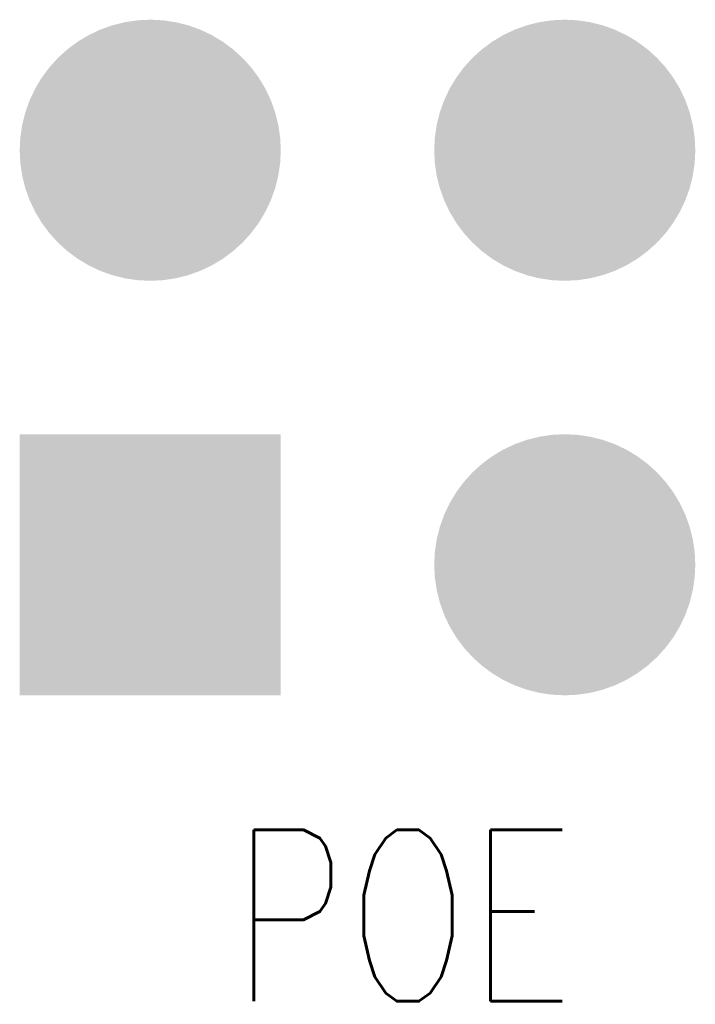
# Model space of a CAD drawing. Extents: x -14 to 157, y -7 to 92.
# Tile 112 of 129: x 56 to 60, y 39 to 45. Entities that reach past the tile are written whole.
import ezdxf

# ---------------------------------------------------------------- set-up
doc = ezdxf.new("R2010")
doc.units = 0
for name, color, linetype in [('DRIL_PLTE_THRU_01', 3, 'CONTINUOUS'), ('DRIL_PLTE_THRU_02', 171, 'CONTINUOUS'), ('DRIL_PLTE_THRU_03', 222, 'CONTINUOUS'), ('DRIL_PLTE_THRU_04', 2, 'CONTINUOUS'), ('DRIL_SYMBOL', 254, 'CONTINUOUS'), ('PADS_BOT', 56, 'CONTINUOUS'), ('PADS_INNER', 96, 'CONTINUOUS'), ('PADS_TOP', 96, 'CONTINUOUS'), ('PADS_XR_121', 210, 'CONTINUOUS'), ('PADS_XR_122', 16, 'CONTINUOUS'), ('PADS_XR_123', 3, 'CONTINUOUS'), ('PADS_XR_128', 16, 'CONTINUOUS'), ('TEXT_126', 254, 'CONTINUOUS')]:
    doc.layers.add(name, color=color, linetype=linetype)
doc.styles.add('W0$15', font='simplex', dxfattribs={"width": 0.75})

# ---------------------------------------------------------------- blocks, each defined once
blk = doc.blocks.new('DRIL_SYMBOL_0$889')
at = {"layer": 'DRIL_SYMBOL', "const_width": 0.0508}
for points in [[(0, -0.254), (0, 0.254)], [(-0.254, 0), (0.254, 0)]]:
    blk.add_lwpolyline(points, dxfattribs=at)
blk = doc.blocks.new('DRIL_HOLE_0$889')
at = {"const_width": 0.4445}
blk.add_lwpolyline([(-0.22225, 0, 1), (0.22225, 0, 1)], format="xyb", close=True, dxfattribs=at)
blk.add_blockref('DRIL_SYMBOL_0$889', (0, 0))
blk = doc.blocks.new('PAD_78')
at = {"const_width": 0.635}
blk.add_lwpolyline([(0, -0.3175, 1), (0, 0.3175, 1)], format="xyb", close=True, dxfattribs=at)
blk = doc.blocks.new('PAD_18')
at = {"const_width": 0.8}
blk.add_lwpolyline([(0, -0.4, 1), (0, 0.4, 1)], format="xyb", close=True, dxfattribs=at)
blk = doc.blocks.new('STK_TOP_54')
at = {"layer": 'DRIL_PLTE_THRU_01'}
blk.add_blockref('DRIL_HOLE_0$889', (0, 0), dxfattribs=at)
at = {"layer": 'DRIL_PLTE_THRU_02'}
blk.add_blockref('DRIL_HOLE_0$889', (0, 0), dxfattribs=at)
at = {"layer": 'DRIL_PLTE_THRU_03'}
blk.add_blockref('DRIL_HOLE_0$889', (0, 0), dxfattribs=at)
at = {"layer": 'DRIL_PLTE_THRU_04'}
blk.add_blockref('DRIL_HOLE_0$889', (0, 0), dxfattribs=at)
at = {"layer": 'PADS_BOT'}
blk.add_blockref('PAD_18', (0, 0), dxfattribs=at)
at = {"layer": 'PADS_INNER'}
blk.add_blockref('PAD_78', (0, 0), dxfattribs=at)
at = {"layer": 'PADS_TOP'}
blk.add_blockref('PAD_18', (0, 0), dxfattribs=at)
at = {"layer": 'PADS_XR_121'}
blk.add_blockref('PAD_18', (0, 0), dxfattribs=at)
at = {"layer": 'PADS_XR_122'}
blk.add_blockref('PAD_18', (0, 0), dxfattribs=at)
at = {"layer": 'PADS_XR_123'}
blk.add_blockref('PAD_18', (0, 0), dxfattribs=at)
at = {"layer": 'PADS_XR_128'}
blk.add_blockref('PAD_18', (0, 0), dxfattribs=at)
blk = doc.blocks.new('PAD_80')
at = {"const_width": 1.599996}
blk.add_lwpolyline([(-0.799998, 0), (0.799998, 0)], dxfattribs=at)
blk = doc.blocks.new('STK_TOP_55')
at = {"layer": 'DRIL_PLTE_THRU_01'}
blk.add_blockref('DRIL_HOLE_0$889', (0, 0), dxfattribs=at)
at = {"layer": 'DRIL_PLTE_THRU_02'}
blk.add_blockref('DRIL_HOLE_0$889', (0, 0), dxfattribs=at)
at = {"layer": 'DRIL_PLTE_THRU_03'}
blk.add_blockref('DRIL_HOLE_0$889', (0, 0), dxfattribs=at)
at = {"layer": 'DRIL_PLTE_THRU_04'}
blk.add_blockref('DRIL_HOLE_0$889', (0, 0), dxfattribs=at)
at = {"layer": 'PADS_BOT'}
blk.add_blockref('PAD_80', (0, 0), dxfattribs=at)
at = {"layer": 'PADS_INNER'}
blk.add_blockref('PAD_80', (0, 0), dxfattribs=at)
at = {"layer": 'PADS_TOP'}
blk.add_blockref('PAD_80', (0, 0), dxfattribs=at)
at = {"layer": 'PADS_XR_121'}
blk.add_blockref('PAD_80', (0, 0), dxfattribs=at)
at = {"layer": 'PADS_XR_122'}
blk.add_blockref('PAD_80', (0, 0), dxfattribs=at)
at = {"layer": 'PADS_XR_123'}
blk.add_blockref('PAD_80', (0, 0), dxfattribs=at)
at = {"layer": 'PADS_XR_128'}
blk.add_blockref('PAD_80', (0, 0), dxfattribs=at)
blk = doc.blocks.new('SYM_TOP_21')
for name, p in [('STK_TOP_55', (0, 0)), ('STK_TOP_54', (2.54, 0)), ('STK_TOP_54', (0, -2.54)), ('STK_TOP_54', (2.54, -2.54))]:
    blk.add_blockref(name, p)
blk = doc.blocks.new('PART_TOP_295')
blk.add_blockref('SYM_TOP_21', (0, 0))

msp = doc.modelspace()

# ---------------------------------------------------------------- block references
at = {"rotation": 90}
msp.add_blockref('PART_TOP_295', (56.7507, 41.5496), dxfattribs=at)

# ---------------------------------------------------------------- texts
at = {"layer": 'TEXT_126', "style": 'W0$15', "width": 0.75}
msp.add_text('POE', height=1.05, dxfattribs=at).set_placement((57.25, 38.875))

doc.saveas('drawing.dxf')
